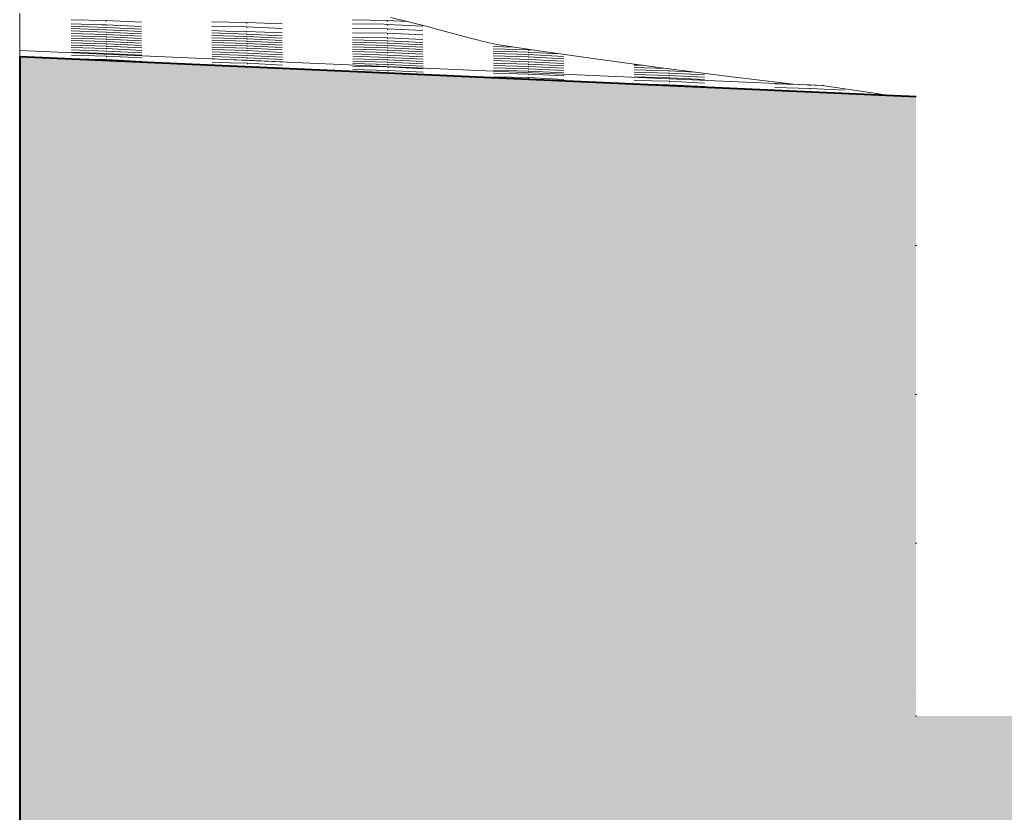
# Model space of a CAD drawing. Header units: millimetres. Extents: x -36476 to 2373, y -53000 to 10500.
# Tile 4 of 68: x -36476 to -34376, y -1205 to 486. Entities that reach past the tile are written whole.
import ezdxf

# ---------------------------------------------------------------- set-up
doc = ezdxf.new("R2010")
doc.units = ezdxf.units.MM
doc.header["$MEASUREMENT"] = 0
doc.linetypes.add('Points', pattern=[317.499995, 0, -317.499995])
for name, color, linetype in [('Nouveau_0', 7, 'Continuous'), ('Nouveau_Terrain - original', 7, 'Continuous'), ('Terrain - original', 7, 'Continuous')]:
    doc.layers.add(name, color=color, linetype=linetype)

# ---------------------------------------------------------------- blocks, each defined once
blk = doc.blocks.new('Élément de coupe_90')
at = {"layer": 'Terrain - original', "linetype": 'Continuous', "lineweight": 13}
h = blk.add_hatch(dxfattribs=at)
h.set_pattern_fill('__TERRE_VÉGÉTALISÉE', style=0, pattern_type=2)
h.set_pattern_definition([(45, (0, 0), (-63.63961, 63.63961), []), (45, (-21.21, 21.21), (-127.2792, 127.2792), []), (45, (-42.43, 42.43), (-127.2792, 127.2792), []), (135, (-63.64, 63.64), (21.213203, 21.213203), [90, -90])])
h.paths.add_polyline_path([(-36475.6, 407.4), (-36475.6, -53000), (2372.7, -53000), (2372.7, -1000), (1114, -1000), (1114, -2000), (-3886, -2000), (-3886, -1000), (-34564.2, -1000), (-34564.2, 321.6), (-35660, 370.8)])
at = {"layer": 'Terrain - original', "color": 251, "linetype": 'Continuous', "lineweight": 13}
for p, q in [((-36475.6, 499.1), (-36475.6, 483.4)), ((-36475.6, 483.4), (-36475.6, 420)), ((-36291.2, 484.1), (-36366.2, 485.2)), ((-36291.2, 484.1), (-36291.1, 481.7)), ((-36291.2, 484.1), (-36216.2, 480.7)), ((-35691.3, 483.8), (-35766.3, 485.3)), ((-35691.3, 483.8), (-35691.3, 481.8)), ((-35691.3, 483.8), (-35650.1, 481.9)), ((-36301.4, 474.7), (-36366.1, 476.7)), ((-36291, 469.3), (-36366, 471.7)), ((-36291, 464.3), (-36366, 466.6)), ((-36291.1, 474.6), (-36301.4, 474.7)), ((-36291.1, 474.6), (-36291.1, 474.2)), ((-36291.1, 474.6), (-36216.1, 471.1)), ((-36291.1, 474.2), (-36291.1, 473.1)), ((-36291, 469.3), (-36291, 468.1)), ((-36291, 469.3), (-36216, 465.7)), ((-36291, 464.3), (-36291, 463)), ((-36291, 464.3), (-36216, 460.7)), ((-35991.2, 479.9), (-36066.2, 481)), ((-35991.1, 470.3), (-36066.1, 471.4)), ((-36036.6, 461.4), (-36066.1, 462.4)), ((-35991.2, 479.9), (-35991.2, 477.5)), ((-35991.2, 479.9), (-35916.2, 476.5)), ((-35991.1, 470.3), (-35991.1, 468)), ((-35991.1, 470.3), (-35916.1, 466.9)), ((-35698.9, 475.9), (-35766.2, 476.8)), ((-35691.2, 466.2), (-35766.2, 467.2)), ((-35691.2, 475.7), (-35698.9, 475.9)), ((-35691.2, 475.7), (-35691.2, 475.5)), ((-35691.2, 475.7), (-35616.2, 472.2)), ((-35691.2, 475.5), (-35691.2, 473.4)), ((-35691.2, 466.2), (-35691.1, 463.8)), ((-35691.2, 466.2), (-35616.2, 462.7)), ((-36290.9, 459.2), (-36365.9, 461.6)), ((-36290.9, 454.2), (-36365.9, 456.5)), ((-36290.8, 449.1), (-36365.8, 451.5)), ((-36290.7, 444.1), (-36365.7, 446.4)), ((-36290.7, 439), (-36365.7, 441.4)), ((-36290.9, 459.2), (-36290.9, 458)), ((-36290.9, 459.2), (-36215.9, 455.6)), ((-36290.9, 454.2), (-36290.8, 452.9)), ((-36290.9, 454.2), (-36215.9, 450.6)), ((-36290.8, 449.1), (-36290.8, 447.9)), ((-36290.8, 449.1), (-36215.8, 445.5)), ((-36290.7, 444.1), (-36290.7, 442.8)), ((-36290.7, 444.1), (-36215.7, 440.5)), ((-35991, 455), (-36066, 457.3)), ((-35991, 449.9), (-36065.9, 452.3)), ((-35990.9, 444.9), (-36065.9, 447.2)), ((-35990.8, 439.8), (-36065.8, 442.1)), ((-35991.1, 460.8), (-36036.6, 461.4)), ((-35991.1, 460.8), (-35991.1, 459.2)), ((-35991.1, 460.8), (-35916.1, 457.4)), ((-35991.1, 459.2), (-35991.1, 458.8)), ((-35991, 455), (-35991, 453.7)), ((-35991, 455), (-35916, 451.4)), ((-35991, 449.9), (-35990.9, 448.7)), ((-35991, 449.9), (-35915.9, 446.3)), ((-35990.9, 444.9), (-35990.9, 443.6)), ((-35990.9, 444.9), (-35915.9, 441.3)), ((-35691.1, 456.6), (-35766.1, 457.6)), ((-35691, 447), (-35766, 448.1)), ((-35691, 440.6), (-35766, 442.9)), ((-35691.1, 456.6), (-35691.1, 454.2)), ((-35691.1, 456.6), (-35616.1, 453.1)), ((-35691, 447), (-35691, 444.6)), ((-35691, 447), (-35616, 443.6)), ((-36475.6, 420), (-34764.3, 345.5)), ((-36475.6, 420), (-36475.6, 407.4)), ((-36290.6, 434), (-36365.6, 436.3)), ((-36290.6, 428.9), (-36365.5, 431.3)), ((-36290.5, 423.9), (-36365.5, 426.2)), ((-36290.4, 418.8), (-36365.4, 421.2)), ((-36290.7, 439), (-36290.7, 437.8)), ((-36290.7, 439), (-36215.7, 435.4)), ((-36290.6, 434), (-36290.6, 432.7)), ((-36290.6, 434), (-36215.6, 430.4)), ((-36290.6, 428.9), (-36290.5, 427.7)), ((-36290.6, 428.9), (-36215.5, 425.3)), ((-36290.5, 423.9), (-36290.5, 422.6)), ((-36290.5, 423.9), (-36215.5, 420.3)), ((-35990.8, 434.8), (-36065.8, 437.1)), ((-35990.7, 429.7), (-36065.7, 432)), ((-35990.6, 424.7), (-36065.6, 427)), ((-35990.6, 419.6), (-36065.6, 421.9)), ((-35990.8, 439.8), (-35990.8, 438.6)), ((-35990.8, 439.8), (-35915.8, 436.2)), ((-35990.8, 434.8), (-35990.8, 433.5)), ((-35990.8, 434.8), (-35915.8, 431.2)), ((-35990.7, 429.7), (-35990.7, 428.5)), ((-35990.7, 429.7), (-35915.7, 426.1)), ((-35990.6, 424.7), (-35990.6, 423.4)), ((-35990.6, 424.7), (-35915.6, 421.1)), ((-35690.9, 435.6), (-35765.9, 437.9)), ((-35690.9, 430.5), (-35765.9, 432.8)), ((-35690.8, 425.5), (-35765.8, 427.8)), ((-35690.7, 420.4), (-35765.7, 422.7)), ((-35691, 440.6), (-35691, 439.4)), ((-35691, 440.6), (-35616, 437)), ((-35690.9, 435.6), (-35690.9, 434.3)), ((-35690.9, 435.6), (-35615.9, 432)), ((-35690.9, 430.5), (-35690.8, 429.3)), ((-35690.9, 430.5), (-35615.9, 426.9)), ((-35690.8, 425.5), (-35690.8, 424.2)), ((-35690.8, 425.5), (-35615.8, 421.9)), ((-35690.7, 420.4), (-35690.7, 419.1)), ((-35690.7, 420.4), (-35615.7, 416.8)), ((-35465.8, 434.3), (-35466, 434.3)), ((-35423.4, 427.3), (-35465.9, 428.6)), ((-35390.9, 421.2), (-35465.9, 423.5)), ((-35390.9, 421.2), (-35390.9, 419.9)), ((-35390.9, 421.2), (-35379.5, 420.7)), ((-36290.4, 413.8), (-36365.4, 416.1)), ((-36290.3, 407.8), (-36365.2, 409.8)), ((-36290.2, 400.4), (-36362.3, 402.3)), ((-36290.4, 418.8), (-36290.4, 417.6)), ((-36290.4, 418.8), (-36215.4, 415.2)), ((-36290.4, 413.8), (-36290.4, 412.5)), ((-36290.4, 413.8), (-36215.4, 410.2)), ((-36290.3, 407.8), (-36290.2, 406)), ((-36290.3, 407.8), (-36215.2, 404)), ((-36290.2, 400.4), (-36290.2, 399)), ((-36290.2, 400.4), (-36215.2, 396.6)), ((-35990.5, 414.6), (-36065.5, 416.9)), ((-35990.5, 409.5), (-36065.5, 411.8)), ((-35990.4, 404.5), (-36065.4, 406.8)), ((-36059.6, 401.9), (-36065.3, 402)), ((-35990.3, 399.4), (-36036, 400.8)), ((-35990.6, 419.6), (-35990.6, 418.4)), ((-35990.6, 419.6), (-35915.6, 416)), ((-35990.5, 414.6), (-35990.5, 413.3)), ((-35990.5, 414.6), (-35915.5, 411)), ((-35990.5, 409.5), (-35990.5, 408.3)), ((-35990.5, 409.5), (-35915.5, 405.9)), ((-35990.4, 404.5), (-35990.4, 403.2)), ((-35990.4, 404.5), (-35915.4, 400.9)), ((-35990.3, 399.4), (-35990.3, 398.8)), ((-35990.3, 399.4), (-35915.3, 395.8)), ((-35690.7, 415.4), (-35765.7, 417.7)), ((-35690.6, 410.3), (-35765.6, 412.6)), ((-35690.6, 405.3), (-35765.5, 407.6)), ((-35690.5, 400.2), (-35765.5, 402.5)), ((-35690.7, 415.4), (-35690.7, 414.1)), ((-35690.7, 415.4), (-35615.7, 411.8)), ((-35690.6, 410.3), (-35690.6, 409)), ((-35690.6, 410.3), (-35615.6, 406.7)), ((-35690.6, 405.3), (-35690.5, 404)), ((-35690.6, 405.3), (-35615.5, 401.7)), ((-35690.5, 400.2), (-35690.5, 398.9)), ((-35690.5, 400.2), (-35615.5, 396.6)), ((-35390.8, 416.2), (-35465.8, 418.5)), ((-35390.8, 411.1), (-35465.8, 413.4)), ((-35390.7, 406.1), (-35465.7, 408.4)), ((-35390.6, 401), (-35465.6, 403.3)), ((-35390.8, 416.2), (-35390.8, 414.9)), ((-35390.8, 416.2), (-35326.6, 413.1)), ((-35390.8, 411.1), (-35390.8, 409.8)), ((-35390.8, 411.1), (-35315.8, 407.5)), ((-35390.7, 406.1), (-35390.7, 404.8)), ((-35390.7, 406.1), (-35315.7, 402.5)), ((-35390.6, 401), (-35390.6, 399.7)), ((-35390.6, 401), (-35315.6, 397.4)), ((-35990.2, 392.6), (-36065.2, 394.6)), ((-35990.3, 398.8), (-35990.3, 398.2)), ((-35990.2, 392.6), (-35990.2, 390.8)), ((-35990.2, 392.6), (-35915.2, 388.8)), ((-35690.4, 395.2), (-35765.4, 397.5)), ((-35690.4, 390.1), (-35765.4, 392.4)), ((-35690.3, 384.8), (-35765.2, 386.8)), ((-35690.2, 377.4), (-35765.2, 379.3)), ((-35690.4, 395.2), (-35690.4, 393.9)), ((-35690.4, 395.2), (-35615.4, 391.6)), ((-35690.4, 390.1), (-35690.4, 388.8)), ((-35690.4, 390.1), (-35615.4, 386.5)), ((-35690.3, 384.8), (-35690.2, 383)), ((-35690.3, 384.8), (-35615.2, 381)), ((-35390.6, 396), (-35465.6, 398.3)), ((-35390.5, 390.9), (-35465.5, 393.2)), ((-35390.5, 385.8), (-35465.5, 388.2)), ((-35390.4, 380.8), (-35465.4, 383.1)), ((-35390.3, 375.7), (-35465.3, 378.1)), ((-35390.6, 396), (-35390.6, 394.7)), ((-35390.6, 396), (-35315.6, 392.4)), ((-35390.5, 390.9), (-35390.5, 389.6)), ((-35390.5, 390.9), (-35315.5, 387.3)), ((-35390.5, 385.8), (-35390.5, 384.6)), ((-35390.5, 385.8), (-35315.5, 382.3)), ((-35390.4, 380.8), (-35390.4, 379.5)), ((-35390.4, 380.8), (-35315.4, 377.2)), ((-35146.6, 388.4), (-35165.6, 389)), ((-35096.7, 381.8), (-35165.5, 383.9)), ((-35090.5, 376.5), (-35165.5, 378.9)), ((-35090.6, 381), (-35090.5, 380.3)), ((-35690.2, 377.4), (-35690.2, 375.5)), ((-35690.2, 377.4), (-35615.2, 373.6)), ((-35390.2, 369.6), (-35465.2, 371.5)), ((-35390.2, 362.1), (-35465.2, 364.1)), ((-35390.3, 375.7), (-35390.3, 374.5)), ((-35390.3, 375.7), (-35315.3, 372.2)), ((-35390.2, 369.6), (-35390.2, 367.7)), ((-35390.2, 369.6), (-35315.2, 365.8)), ((-35390.2, 362.1), (-35390.1, 360.3)), ((-35390.2, 362.1), (-35315.2, 358.3)), ((-35090.4, 371.5), (-35165.4, 373.8)), ((-35090.4, 366.4), (-35165.4, 368.8)), ((-35090.3, 361.4), (-35165.3, 363.7)), ((-35090.5, 376.5), (-35090.5, 375.3)), ((-35090.5, 376.5), (-35034.3, 373.9)), ((-35090.4, 371.5), (-35090.4, 370.2)), ((-35090.4, 371.5), (-35015.4, 367.9)), ((-35090.4, 366.4), (-35090.4, 365.2)), ((-35090.4, 366.4), (-35015.4, 362.8)), ((-35090.3, 361.4), (-35090.3, 360.1)), ((-35090.3, 361.4), (-35015.3, 357.8)), ((-35090.2, 354.4), (-35165.2, 356.3)), ((-35090.1, 346.9), (-35165.1, 348.9)), ((-35090.2, 354.4), (-35090.2, 352.5)), ((-35090.2, 354.4), (-35015.2, 350.6)), ((-35090.1, 346.9), (-35090.1, 345.2)), ((-35090.1, 346.9), (-35015.1, 343.1)), ((-34790.2, 346.6), (-34865.2, 348.5)), ((-34790.2, 339.1), (-34865.2, 341.1)), ((-34790.2, 346.6), (-34790.2, 344.7)), ((-34790.2, 346.6), (-34762, 345.1)), ((-34790.2, 339.1), (-34790.1, 337.3)), ((-34790.2, 339.1), (-34715.2, 335.3))]:
    blk.add_line(p, q, dxfattribs=at)
at = {"layer": 'Terrain - original', "color": 7, "linetype": 'Continuous', "lineweight": 40}
blk.add_line((-36475.6, 407.4), (-36475.6, -53000), dxfattribs=at)
at = {"layer": 'Terrain - original', "color": 7, "linetype": 'Continuous', "lineweight": 40, "flags": 128}
blk.add_lwpolyline([(-36475.6, 407.4), (-35660, 370.8), (-34564.2, 321.6)], dxfattribs=at)
blk = doc.blocks.new('Élément de coupe_154')
at = {"layer": 'Nouveau_Terrain - original', "linetype": 'Continuous', "lineweight": 13}
blk.add_hatch(color=7, dxfattribs=at).paths.add_polyline_path([(-34566.3, 321.7), (-34564.2, 321.6), (-34564.2, 321.6)])
at = {"layer": 'Nouveau_0', "color": 255, "linetype": 'Continuous', "lineweight": 0}
for p, q in [((-35606, 470.9), (-35684.3, 490.4)), ((-35588.9, 466), (-35606, 470.9)), ((-35527.7, 450), (-35588.9, 466)), ((-35483.6, 438.6), (-35527.7, 450)), ((-35457.9, 432.4), (-35483.6, 438.6)), ((-35368.4, 419), (-35457.9, 432.4)), ((-35243.2, 401.3), (-35368.4, 419)), ((-35108.1, 383.2), (-35243.2, 401.3)), ((-34963.1, 364.8), (-35108.1, 383.2)), ((-34826.2, 348.2), (-34963.1, 364.8)), ((-34643.5, 327.2), (-34764.3, 345.5)), ((-34623.5, 324.3), (-34643.5, 327.2)), ((-34564.2, 321.6), (-34566.3, 321.7))]:
    blk.add_line(p, q, dxfattribs=at)
at = {"layer": 'Nouveau_0', "color": 255, "linetype": 'Points', "lineweight": 0, "flags": 128}
for points in [[(-34564.2, 321.6), (-34564.2, 321.6), (-34564.2, -1000)], [(-34564.2, -1000), (-32031.8, -1000), (-30032.1, -1000), (-27335.6, -1000), (-27135.6, -1000), (-11079.6, -1000), (-10879.6, -1000), (-3886, -1000)]]:
    blk.add_lwpolyline(points, dxfattribs=at)

msp = doc.modelspace()

# ---------------------------------------------------------------- block references
at = {"layer": 'Nouveau_0', "lineweight": 0}
msp.add_blockref('Élément de coupe_154', (0, 0), dxfattribs=at)
at = {"layer": 'Terrain - original', "lineweight": 0}
msp.add_blockref('Élément de coupe_90', (0, 0), dxfattribs=at)

doc.saveas('drawing.dxf')
